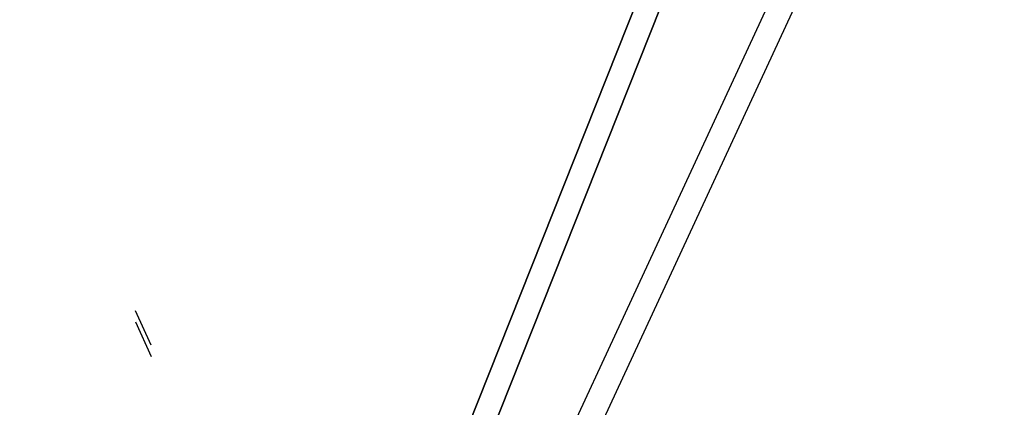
# Model space of a CAD drawing. Header units: millimetres. Extents: x -1690 to 192, y -898 to 54.
# Tile 226 of 256: x 103 to 162, y -43 to -20. Entities that reach past the tile are written whole.
import ezdxf

# ---------------------------------------------------------------- set-up
doc = ezdxf.new("R2010")
doc.units = ezdxf.units.MM
doc.header["$MEASUREMENT"] = 0
doc.layers.add('OVIDIO 186x93x72h', color=7, linetype='Continuous')

msp = doc.modelspace()

# ---------------------------------------------------------------- linework, layer by layer
at = {"layer": 'OVIDIO 186x93x72h', "extrusion": (-0.202852, -0.108979, 0.973126)}
for points in [[(41.457, 164.814), (41.457, 325.47)], [(41.457, 325.47), (41.457, 164.814)], [(41.752, 325.47), (41.752, 164.814)], [(42.048, 325.47), (42.048, 164.814)], [(42.048, 164.814), (42.048, 325.47)]]:
    msp.add_lwpolyline(points, dxfattribs=at)
at = {"layer": 'OVIDIO 186x93x72h', "extrusion": (-0.235702, -0.235702, 0.942809)}
for points in [[(95.67, 268.87), (95.67, 377.947)], [(96.618, 377.947), (96.618, 268.87)], [(94.369, 365.621), (94.369, 260.213)], [(98.516, 268.87), (98.516, 377.947)], [(99.464, 377.947), (99.464, 268.87)], [(93.592, 362.612), (93.592, 258.072)]]:
    msp.add_lwpolyline(points, dxfattribs=at)
at = {"layer": 'OVIDIO 186x93x72h', "extrusion": (-0.108979, -0.202852, 0.973126)}
for points in [[(144.804, 270.732), (144.804, 110.076)], [(144.804, 110.076), (144.804, 270.732)], [(145.099, 270.732), (145.099, 110.076)], [(145.394, 110.076), (145.394, 270.732)], [(145.394, 270.732), (145.394, 110.076)], [(141.787, 196.732), (141.787, 186.96)], [(142.378, 196.732), (142.378, 186.96)]]:
    msp.add_lwpolyline(points, dxfattribs=at)
at = {"layer": 'OVIDIO 186x93x72h', "extrusion": (-0.108986, -0.202861, 0.973124)}
for points in [[(142.968, 196.74), (142.968, 254.121)], [(142.968, 254.121), (142.968, 196.74)], [(142.968, 186.968), (142.968, 196.74)]]:
    msp.add_lwpolyline(points, dxfattribs=at)
at = {"layer": 'OVIDIO 186x93x72h', "extrusion": (-0.108989, -0.202866, 0.973122)}
for points in [[(143.681, 196.745), (143.681, 254.126)], [(144.394, 196.745), (144.394, 254.126)], [(144.394, 254.126), (144.394, 196.745)], [(144.766, 187.073), (144.766, 196.643)], [(146.191, 196.643), (146.191, 187.073)]]:
    msp.add_lwpolyline(points, dxfattribs=at)
at = {"layer": 'OVIDIO 186x93x72h', "extrusion": (-0.021464, -0.046296, 0.998697)}
for points in [[(141.825, 11.444), (141.825, 112.746)], [(143.311, 12.408), (143.311, 112.921)]]:
    msp.add_lwpolyline(points, dxfattribs=at)
at = {"layer": 'OVIDIO 186x93x72h', "extrusion": (0.114881, 0.045678, 0.992329)}
for points in [[(-42.484, 70.09), (-42.484, -38.825)], [(-43.171, 70.091), (-43.171, -38.825)], [(-44.316, 70.743), (-44.316, -36.112)], [(-44.316, -36.112), (-44.316, 70.743)], [(-44.772, 70.743), (-44.772, -36.112)], [(-44.772, -36.112), (-44.772, 70.743)], [(-59.026, -22.148), (-59.026, 32.256)], [(-59.254, -22.365), (-59.254, 32.826)]]:
    msp.add_lwpolyline(points, dxfattribs=at)
at = {"layer": 'OVIDIO 186x93x72h', "extrusion": (0.045678, 0.114881, 0.992329)}
for points in [[(-136.026, 37.82), (-136.026, 146.735)], [(-136.714, 37.82), (-136.714, 146.734)], [(-134.425, 40.532), (-134.425, 147.388)], [(-134.425, 147.388), (-134.425, 40.532)], [(-134.882, 147.388), (-134.882, 40.532)], [(-134.882, 40.532), (-134.882, 147.388)], [(-119.943, 54.279), (-119.943, 109.47)], [(-120.172, 54.496), (-120.172, 108.9)]]:
    msp.add_lwpolyline(points, dxfattribs=at)
at = {"layer": 'OVIDIO 186x93x72h', "extrusion": (0.166244, 0.166244, 0.97197)}
for points in [[(-97.567, 120.102), (-97.567, 88.438)], [(-97.567, 88.438), (-97.567, 120.102)], [(-97.567, 89.243), (-97.567, 120.474)], [(-97.567, 120.474), (-97.567, 89.243)]]:
    msp.add_lwpolyline(points, dxfattribs=at)
at = {"layer": 'OVIDIO 186x93x72h', "extrusion": (0.044172, 0.985209, 0.165566)}
for points in [[(-134.469, 664.945), (-143.666, 698.905)], [(-135.801, 664.585), (-144.997, 698.545)]]:
    msp.add_lwpolyline(points, dxfattribs=at)
at = {"layer": 'OVIDIO 186x93x72h', "extrusion": (-4.20721e-05, 1, 8.41772e-05)}
msp.add_lwpolyline([(-143.382, 698.623), (-142.04, 701.307)], dxfattribs=at)
at = {"layer": 'OVIDIO 186x93x72h', "extrusion": (0.986824, 0.058152, -0.150987)}
msp.add_lwpolyline([(-45.679, 717.304), (-43.574, 711.91)], dxfattribs=at)
at = {"layer": 'OVIDIO 186x93x72h', "extrusion": (0.276332, -0.122694, 0.953198)}
msp.add_lwpolyline([(26.014, 72.696), (26.014, 71.196)], dxfattribs=at)
at = {"layer": 'OVIDIO 186x93x72h', "extrusion": (0.986824, 0.058152, -0.150988)}
msp.add_lwpolyline([(-44.23, 711.653), (-46.336, 717.048)], dxfattribs=at)
at = {"layer": 'OVIDIO 186x93x72h', "extrusion": (0, 1, 0)}
for points in [[(-141.133, 697.496), (-139.792, 700.179)], [(-142, 697.929), (-142.671, 696.587)]]:
    msp.add_lwpolyline(points, dxfattribs=at)
at = {"layer": 'OVIDIO 186x93x72h'}
for points in [[(143.925, -8.19, 665.589), (143.65, -8.882, 665.682), (104.15, -108.228, 679.002)], [(104.15, -108.228, 679.002), (143.65, -8.882, 665.682), (143.925, -8.19, 665.589)], [(145.232, -8.771, 665.136), (144.957, -9.462, 665.229), (105.457, -108.808, 678.548)], [(105.457, -108.808, 678.548), (144.957, -9.462, 665.229), (145.232, -8.771, 665.136)]]:
    msp.add_polyline3d(points, dxfattribs=at)

doc.saveas('drawing.dxf')
